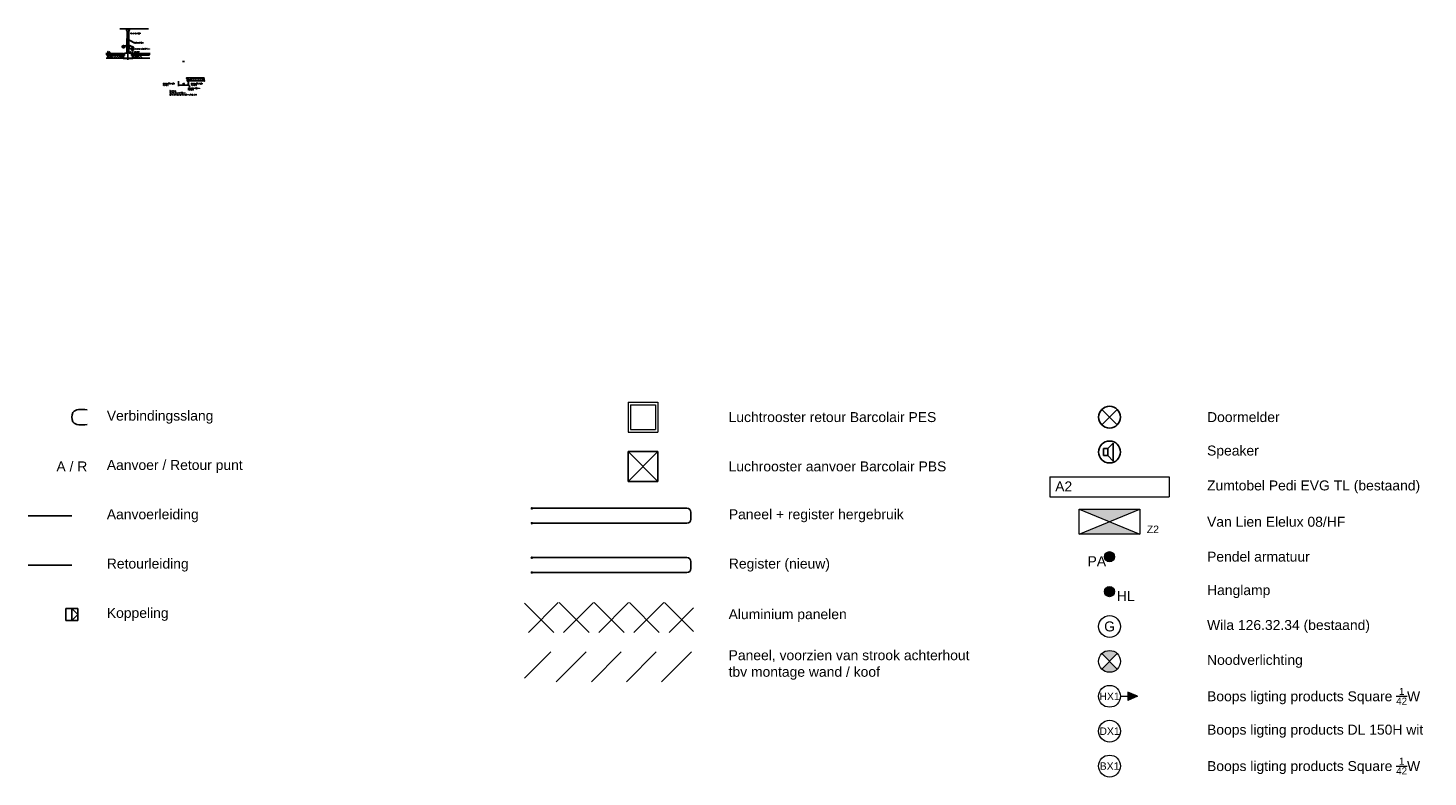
# Model space of a CAD drawing. Extents: x 7383 to 741080, y -570072 to -203000.
# Tile 1 of 43: x 51386 to 65465, y -288268 to -280735. Entities that reach past the tile are written whole.
import ezdxf

# ---------------------------------------------------------------- set-up
doc = ezdxf.new("R2010")
doc.units = 0
doc.header["$LTSCALE"] = 25
for name, color, linetype in [('0010CL', 2, 'CONTINUOUS'), ('0015', 8, 'CONTINUOUS'), ('0020', 7, 'CONTINUOUS'), ('0025', 1, 'CONTINUOUS'), ('0035', 5, 'CONTINUOUS'), ('25', 1, 'CONTINUOUS'), ('50', 3, 'CONTINUOUS'), ('KP-koppelingen', 6, 'CONTINUOUS'), ('KP-leidingen(aanvoer)', 5, 'CONTINUOUS'), ('KP-leidingen(retour)', 1, 'CONTINUOUS'), ('KP-Lucht aanvoer', 6, 'CONTINUOUS'), ('KP-lucht centreline', 2, 'CONTINUOUS'), ('KP-Melders', 3, 'CONTINUOUS'), ('KP-nieuweleiding retour', 1, 'CONTINUOUS'), ('KP-panelen', 1, 'CONTINUOUS'), ('KP-registers', 4, 'CONTINUOUS'), ('KP-slangen', 7, 'CONTINUOUS'), ('KP-tekst', 7, 'CONTINUOUS'), ('STALEN-HOEKANKER', 4, 'CONTINUOUS')]:
    doc.layers.add(name, color=color, linetype=linetype)
for name, color, linetype, lineweight in [('KP-Aluminium', 8, 'CONTINUOUS', 18), ('KP-Lucht retour', 3, 'CONTINUOUS', 18), ('KP-Registers-nieuw', 3, 'CONTINUOUS', 25), ('KP-Verlichting', 2, 'CONTINUOUS', 18)]:
    doc.layers.add(name, color=color, linetype=linetype, lineweight=lineweight)
doc.styles.add('arial', font='ARIAL.TTF')
doc.styles.add('VERWOL-1', font='ROMANS.SHX')
pattern_1 = [(105, (0, 0), (-12.07407283, -3.23523806), []), (195, (0, 0), (3.23523806, -12.07407283), [])]

# ---------------------------------------------------------------- blocks, each defined once
blk = doc.blocks.new('Register A')
at = {"layer": 'KP-registers', "linetype": 'Continuous'}
for p, q in [((50, 115), (50, 185)), ((90, 225), (1644, 225)), ((90, 75), (1644, 75))]:
    blk.add_line(p, q, dxfattribs=at)
for centre in [(1650, 225), (1650, 75)]:
    blk.add_circle(centre, 6, dxfattribs=at)
for centre, start, end in [((90, 185), 90, 180), ((90, 115), 180, 270)]:
    blk.add_arc(centre, 40, start, end, dxfattribs=at)
blk = doc.blocks.new('Register A nieuw')
at = {"layer": 'KP-Registers-nieuw', "linetype": 'Continuous'}
for p, q in [((1610, 225), (56, 225)), ((1650, 115), (1650, 185)), ((1610, 75), (56, 75))]:
    blk.add_line(p, q, dxfattribs=at)
for centre in [(50, 225), (50, 75)]:
    blk.add_circle(centre, 6, dxfattribs=at)
for centre, start, end in [((1610, 185), 0, 90), ((1610, 115), 270, 0)]:
    blk.add_arc(centre, 40, start, end, dxfattribs=at)

msp = doc.modelspace()

# ---------------------------------------------------------------- hatches: boundary and pattern name
at = {"layer": 'KP-Aluminium', "linetype": 'Continuous'}
h = msp.add_hatch(dxfattribs=at)
h.set_pattern_fill('ANSI37', color=256, scale=2000, style=0)
h.set_pattern_definition([(45, (-73561.9, -11975.6), (-176.7767, 176.7767), []), (135, (-73561.9, -11975.6), (-176.7767, -176.7767), [])])
h.paths.add_polyline_path([(58079.2, -286514.3), (56379.2, -286514.3), (56379.2, -286814.3), (58079.2, -286814.3)])
at = {"layer": 'KP-nieuweleiding retour', "linetype": 'Continuous'}
h = msp.add_hatch(dxfattribs=at)
h.set_pattern_fill('ANSI31', color=256, scale=2000, style=0)
h.set_pattern_definition([(45, (0, 0), (-176.7767, 176.7767), [])])
h.paths.add_polyline_path([(58079.2, -287010.2), (56379.2, -287010.2), (56379.2, -287310.2), (58079.2, -287310.2)])
at = {"layer": 'KP-panelen', "linetype": 'Continuous'}
h = msp.add_hatch(dxfattribs=at)
h.set_pattern_fill('ANSI37', color=256, scale=100, angle=60)
h.set_pattern_definition(pattern_1)
h.paths.add_polyline_path([(52347.3, -280990.4), (52291.3, -280990.4), (52300.8, -280999.9), (52347.3, -280999.9)])
h.paths.add_polyline_path([(52291.3, -280990.4), (52169.3, -280990.4), (52169.3, -280999.9), (52300.8, -280999.9)])
h = msp.add_hatch(dxfattribs=at)
h.set_pattern_fill('ANSI37', color=256, scale=100, angle=60)
h.set_pattern_definition(pattern_1)
h.paths.add_polyline_path([(52434.6, -280990.4), (52490.6, -280990.4), (52481.1, -280999.9), (52434.6, -280999.9)])
h.paths.add_polyline_path([(52490.6, -280990.4), (52612.5, -280990.4), (52612.5, -280999.9), (52481.1, -280999.9)])
at = {"layer": 'KP-Verlichting', "linetype": 'Continuous'}
h = msp.add_hatch(color=256, dxfattribs=at)
h.paths.add_polyline_path([(61957.8, -285575.9), (62262.5, -285701.6), (62567.2, -285575.9)])
h.paths.add_polyline_path([(62567.2, -285827.3), (62262.5, -285701.6), (61957.8, -285827.3)])
for points in [[(62313.4, -286052.5, 1), (62211.5, -286052.5, 1)], [(62313.4, -286403.4, 1), (62211.5, -286403.4, 1)]]:
    msp.add_hatch(color=256, dxfattribs=at).paths.add_polyline_path(points)
h = msp.add_hatch(color=256, dxfattribs=at)
h.paths.add_polyline_path([(62184.7, -287027.4), (62262.5, -287105.2), (62340.3, -287027.4, 0.4142136)])
h.paths.add_polyline_path([(62184.7, -287183, 0.4142136), (62340.3, -287183), (62262.5, -287105.2)])
h = msp.add_hatch(color=256, dxfattribs=at)
h.paths.add_polyline_path([(62544.4, -287456.1), (62446.6, -287456.1), (62446.6, -287498.2)])
h.paths.add_polyline_path([(62544.4, -287456.1), (62446.6, -287414), (62446.6, -287456.1)])

# ---------------------------------------------------------------- linework, layer by layer
at = {"layer": '0010CL', "linetype": 'Continuous'}
for p, q in [((52390.9, -280735.2), (52390.9, -280755.5)), ((52372.1, -280856.7), (52398.6, -280856.7)), ((52390.9, -281053.7), (52390.9, -280778.2)), ((52406, -280857.9), (52447.4, -280880.7)), ((52176.9, -281018.4), (52183.9, -281011.4)), ((52178.2, -281039.1), (52206, -281011.4)), ((52183.9, -281011.4), (52184.6, -281010.7)), ((52184.6, -281010.7), (52186.9, -281008.3)), ((52199.9, -281039.5), (52228.1, -281011.4)), ((52206, -281011.4), (52206.7, -281010.7)), ((52206.7, -281010.7), (52208.4, -281009)), ((52222.8, -281038.7), (52250.2, -281011.4)), ((52228.1, -281011.4), (52228.8, -281010.7)), ((52228.8, -281010.7), (52230.1, -281009.3)), ((52244.8, -281038.8), (52272.2, -281011.4)), ((52250.2, -281011.4), (52250.9, -281010.7)), ((52250.9, -281010.7), (52252.2, -281009.4)), ((52267, -281038.7), (52294.3, -281011.4)), ((52272.2, -281011.4), (52272.9, -281010.7)), ((52272.9, -281010.7), (52274.5, -281009.2)), ((52294.3, -281011.4), (52295, -281010.7)), ((52295, -281010.7), (52296.8, -281008.9)), ((52306.7, -281021.1), (52319.1, -281008.7)), ((52323.5, -281026.4), (52339, -281010.9)), ((52372.7, -280910), (52403, -280910)), ((52410.4, -280911.3), (52451.8, -280934.1)), ((52475.2, -281021.1), (52462.7, -281008.7)), ((52486.8, -281010.7), (52485, -281008.9)), ((52487.5, -281011.4), (52486.8, -281010.7)), ((52514.8, -281038.7), (52487.5, -281011.4)), ((52508.9, -281010.7), (52507.4, -281009.2)), ((52509.6, -281011.4), (52508.9, -281010.7)), ((52537.1, -281038.8), (52509.6, -281011.4)), ((52290.2, -281037.6), (52306.7, -281021.1)), ((52312.9, -281037.1), (52323.5, -281026.4)), ((52333.8, -281038.2), (52339.4, -281032.6)), ((52448, -281038.2), (52442.4, -281032.6)), ((52469, -281037.1), (52458.3, -281026.4)), ((52491.6, -281037.6), (52475.2, -281021.1)), ((52899.7, -281270.2), (52899.7, -281318.6)), ((52998.3, -281266.7), (52992.7, -281261.1)), ((53008.6, -281254.9), (52993.1, -281239.3)), ((52993.9, -281289.7), (53014.5, -281329.7)), ((52999.7, -281270.2), (52999.7, -281317.2)), ((53019.3, -281265.5), (53008.6, -281254.9)), ((53025.5, -281249.6), (53013, -281237.2)), ((53041.9, -281266.1), (53025.5, -281249.6)), ((53037.1, -281239.2), (53035.3, -281237.4)), ((53037.8, -281239.9), (53037.1, -281239.2)), ((53065.1, -281267.2), (53037.8, -281239.9)), ((53059.2, -281239.2), (53057.7, -281237.6)), ((53059.9, -281239.9), (53059.2, -281239.2)), ((53087.4, -281267.3), (53059.9, -281239.9)), ((53081.3, -281239.2), (53080, -281237.8)), ((53082, -281239.9), (53081.3, -281239.2)), ((53109.3, -281267.2), (53082, -281239.9)), ((53103.4, -281239.2), (53102.1, -281237.8)), ((53104.1, -281239.9), (53103.4, -281239.2)), ((53132.3, -281268), (53104.1, -281239.9)), ((53125.5, -281239.2), (53123.8, -281237.5)), ((53126.2, -281239.9), (53125.5, -281239.2)), ((53154, -281267.6), (53126.2, -281239.9)), ((53147.6, -281239.2), (53145.2, -281236.8)), ((53148.3, -281239.9), (53147.6, -281239.2)), ((53155.3, -281246.8), (53148.3, -281239.9))]:
    msp.add_line(p, q, dxfattribs=at)
at = {"layer": '0010CL', "color": 1, "linetype": 'Continuous'}
for p, q in [((52375.3, -280744.6), (52375.3, -280747.3)), ((52375.3, -280744.6), (52406.5, -280744.6)), ((52375.3, -280746.2), (52406.5, -280746.2)), ((52376.8, -280754), (52381.1, -280762.9)), ((52379.7, -280763.5), (52378.4, -280760.9)), ((52378.4, -280760.9), (52379.7, -280763.5)), ((52382.8, -280777.1), (52382.8, -280899.2)), ((52384.4, -280777.1), (52384.4, -280898)), ((52397.5, -280777.1), (52397.5, -280895.1)), ((52399, -280777.1), (52399, -280895.2)), ((52400.8, -280762.9), (52405.1, -280754)), ((52402.2, -280763.5), (52403.4, -280760.9)), ((52406.5, -280744.6), (52406.5, -280747.4)), ((52382.8, -280903.1), (52382.8, -280899.2)), ((52382.8, -280903.1), (52382.8, -280925.9)), ((52382.8, -280925.9), (52399, -280925.9)), ((52384.4, -280901.9), (52384.4, -280898)), ((52384.4, -280901.9), (52384.4, -280925.9)), ((52397.5, -280895.1), (52397.5, -280898.2)), ((52397.5, -280898.2), (52397.5, -280925.9)), ((52399, -280895.2), (52399, -280898.4)), ((52399, -280898.4), (52399, -280925.9))]:
    msp.add_line(p, q, dxfattribs=at)
at = {"layer": '0010CL', "color": 3, "linetype": 'Continuous'}
msp.add_line((52380.9, -280750.1), (52400.9, -280750.1), dxfattribs=at)
at = {"layer": '0010CL', "color": 2, "linetype": 'Continuous'}
for p, q in [((52387.2, -280860.9), (52394.7, -280860.9)), ((52390.9, -280864.6), (52390.9, -280857.1)), ((52387.2, -280902.1), (52394.7, -280902.1)), ((52390.9, -280905.9), (52390.9, -280898.4))]:
    msp.add_line(p, q, dxfattribs=at)
at = {"layer": '0010CL', "color": 1, "linetype": 'Continuous'}
for centre in [(52390.9, -280860.9), (52390.9, -280902.1)]:
    msp.add_circle(centre, 3.12, dxfattribs=at)
at = {"layer": '0010CL', "color": 3, "linetype": 'Continuous'}
for centre, radius in [((52346.2, -280922.1), 11), ((52346.2, -280922.1), 10), ((52436.6, -280946.4), 11), ((52436.6, -280946.4), 10)]:
    msp.add_circle(centre, radius, dxfattribs=at)
at = {"layer": '0010CL', "color": 1, "linetype": 'Continuous'}
for centre, radius, start, end in [((52406.5, -280747.3), 31.2, 180, 205.79603), ((52406.5, -280747.3), 31.2, 180, 180.46435), ((52390.3, -280747.4), 15, 180.46435, 205.79603), ((52351.5, -280777.1), 31.2, 0, 25.79603), ((52351.5, -280777.1), 32.8, 0, 25.79603), ((52430.3, -280777.1), 32.8, 154.20397, 180), ((52430.3, -280777.1), 31.2, 154.20397, 180), ((52375.3, -280747.3), 31.2, 334.20397, 0), ((52391.5, -280747.4), 15, 334.20397, 0)]:
    msp.add_arc(centre, radius, start, end, dxfattribs=at)
at = {"layer": '0010CL', "linetype": 'Continuous'}
for centre in [(52398.6, -280879.1), (52403.1, -280932.5)]:
    msp.add_arc(centre, 22.5, 70.87109, 90.08536, dxfattribs=at)
for points in [[(52176, -281007.9), (52218.9, -281009.2), (52285.3, -281009), (52324.4, -281008.7), (52335.1, -281008.8), (52338.3, -281009.6), (52338.9, -281015.1), (52339.1, -281026.7), (52339.4, -281033.7), (52338, -281038.1), (52334.9, -281038.3), (52260.2, -281038.9), (52214.1, -281038.9), (52180.7, -281039.4), (52170.9, -281038.1)], [(52605.9, -281007.9), (52562.9, -281009.2), (52496.6, -281009), (52457.4, -281008.7), (52446.7, -281008.8), (52443.5, -281009.6), (52443, -281015.1), (52442.8, -281026.7), (52442.4, -281033.7), (52443.9, -281038.1), (52446.9, -281038.3), (52521.6, -281038.9), (52567.7, -281038.9), (52601.1, -281039.4), (52611, -281038.1)], [(53156.2, -281236.4), (53113.2, -281237.7), (53046.9, -281237.5), (53007.7, -281237.2), (52997, -281237.3), (52993.8, -281238), (52993.3, -281243.6), (52993.1, -281255.2), (52992.7, -281262.2), (52994.2, -281266.6), (52997.2, -281266.8), (53071.9, -281267.3), (53118, -281267.3), (53151.5, -281267.9), (53161.3, -281266.6)], [(53156.2, -281236.4), (53156.6, -281239.2), (53156.8, -281239.9), (53155.2, -281247.5), (53157, -281256.1), (53157.7, -281263.2), (53161.3, -281266.4), (53161.4, -281268.5), (53162.4, -281269.2)]]:
    msp.add_spline(points, degree=3, dxfattribs=at)
msp.add_solid([(52991.7, -281290.9), (52987.1, -281276.4), (52996.2, -281288.6)], dxfattribs=at)
at = {"layer": '0015', "linetype": 'Continuous'}
for p, q in [((52291.3, -280990.4), (52315.6, -281014.7)), ((52315.6, -281014.7), (52338.9, -281014.7)), ((52466.2, -281014.7), (52442.9, -281014.7)), ((52490.6, -280990.4), (52466.2, -281014.7)), ((52957.8, -281072.7), (52941.6, -281072.7)), ((53020.2, -281254.9), (52993.1, -281254.9)), ((53035.9, -281239.2), (53020.2, -281254.9)), ((53035.2, -281239.9), (53156.8, -281239.9)), ((53157, -281239.2), (53035.9, -281239.2))]:
    msp.add_line(p, q, dxfattribs=at)
at = {"layer": '0015', "color": 2, "linetype": 'Continuous'}
msp.add_line((52904.7, -281309.7), (52994.7, -281309.7), dxfattribs=at)
for points in [[(52904.7, -281308.8), (52904.7, -281310.5), (52899.7, -281309.7)], [(52994.7, -281308.8), (52994.7, -281310.5), (52999.7, -281309.7)]]:
    msp.add_solid(points, dxfattribs=at)
at = {"layer": '0025', "linetype": 'Continuous'}
for p, q in [((52979.7, -281237.2), (52979.7, -281243.2)), ((52980.7, -281242.9), (52980.7, -281237.2)), ((52980.7, -281244.2), (52981.2, -281244.2)), ((52981, -281243.2), (52981, -281243.2)), ((52981.2, -281241.2), (52981.2, -281242.9)), ((52982.2, -281241.2), (52981.2, -281241.2)), ((52985.7, -281235.2), (52981.7, -281235.2)), ((52981.7, -281236.2), (52985.7, -281236.2)), ((52982.2, -281243.2), (52982.2, -281241.2)), ((52986.7, -281237.2), (52986.7, -281268.2)), ((52987.7, -281268.2), (52987.7, -281237.2)), ((52998.7, -281269.2), (52988.7, -281269.2)), ((52988.7, -281270.2), (52998.8, -281270.2))]:
    msp.add_line(p, q, dxfattribs=at)
for centre, radius, start, end in [((52981.7, -281237.2), 2, 90, 180), ((52980.7, -281243.2), 1, 180, 270), ((52981.7, -281237.2), 1, 90, 180), ((52981, -281242.9), 0.25, 180, 270), ((52981, -281242.9), 0.25, 270, 0), ((52981.2, -281243.2), 1, 270, 0), ((52985.7, -281237.2), 2, 0, 90), ((52985.7, -281237.2), 1, 0, 90), ((52988.7, -281268.2), 2, 180, 270), ((52988.7, -281268.2), 1, 180, 270), ((52998.7, -281270.2), 1, 270, 90)]:
    msp.add_arc(centre, radius, start, end, dxfattribs=at)
at = {"layer": '0035', "linetype": 'Continuous'}
for p, q in [((52379.9, -280851.8), (52378, -280851.8)), ((52378, -280851.8), (52378, -280861.5)), ((52379.9, -280861.5), (52378, -280861.5)), ((52379.9, -280840.4), (52379.9, -280901.4)), ((52379.9, -280861.5), (52379.9, -280851.8)), ((52379.9, -280855.7), (52398.6, -280855.7)), ((52379.9, -280855.7), (52379.9, -280857.7)), ((52379.9, -280857.7), (52398.6, -280857.7)), ((52381.5, -280840.4), (52381.5, -280900.2)), ((52399.6, -280840.4), (52399.6, -280895.3)), ((52401.2, -280840.4), (52401.2, -280895.4)), ((52405.5, -280858.8), (52439.8, -280877.7)), ((52406.5, -280857), (52440.8, -280875.9)), ((52440.8, -280875.9), (52439.8, -280877.7)), ((52439.8, -280877.7), (52443.6, -280878.6)), ((52440.8, -280875.9), (52443.6, -280878.6)), ((52348.9, -281001.8), (52343.5, -281001.8)), ((52343.5, -281001.8), (52343.5, -281037.7)), ((52344.9, -281001.8), (52344.9, -281037.7)), ((52344.9, -281001.8), (52344.9, -281037.7)), ((52348.9, -281001.8), (52344.9, -281001.8)), ((52344.9, -281001.8), (52344.9, -281037.7)), ((52348.9, -281001.8), (52344.9, -281001.8)), ((52348.9, -281013.2), (52348.9, -281001.8)), ((52348.9, -281013.2), (52348.9, -281001.8)), ((52348.9, -281013.2), (52348.9, -281001.8)), ((52356.9, -281013.2), (52348.9, -281013.2)), ((52356.9, -280990.2), (52356.9, -281013.2)), ((52373.7, -280988.2), (52358.9, -280988.2)), ((52378.2, -280905.2), (52376.2, -280905.2)), ((52376.2, -280905.2), (52376.2, -280914.9)), ((52378.2, -280914.9), (52376.2, -280914.9)), ((52378.2, -280914.9), (52378.2, -280905.2)), ((52378.2, -280909), (52403, -280909)), ((52378.2, -280909), (52378.2, -280911)), ((52378.2, -280911), (52403, -280911)), ((52379.9, -280905.3), (52379.9, -280901.4)), ((52379.9, -280913.7), (52379.9, -280904)), ((52379.9, -280905.3), (52379.9, -280982)), ((52379.9, -280907.8), (52379.9, -280909.8)), ((52381.5, -280904.1), (52381.5, -280900.2)), ((52381.5, -280904.1), (52381.5, -280971.4)), ((52399.6, -280895.3), (52399.6, -280898.4)), ((52399.6, -280898.4), (52399.6, -280974.2)), ((52401.2, -280895.4), (52401.2, -280898.5)), ((52401.2, -280898.5), (52401.2, -280982)), ((52408.2, -280988.2), (52423, -280988.2)), ((52409.9, -280912.2), (52444.2, -280931)), ((52410.9, -280910.4), (52445.2, -280929.3)), ((52425, -280990.2), (52425, -281013.2)), ((52425, -281013.2), (52433, -281013.2)), ((52433, -281001.8), (52438.3, -281001.8)), ((52433, -281013.2), (52433, -281001.8)), ((52433, -281001.8), (52437, -281001.8)), ((52433, -281013.2), (52433, -281001.8)), ((52433, -281001.8), (52437, -281001.8)), ((52433, -281013.2), (52433, -281001.8)), ((52437, -281001.8), (52437, -281037.7)), ((52437, -281001.8), (52437, -281037.7)), ((52437, -281001.8), (52437, -281037.7)), ((52438.3, -281001.8), (52438.3, -281037.7)), ((52445.2, -280929.3), (52444.2, -280931)), ((52444.2, -280931), (52448, -280932)), ((52445.2, -280929.3), (52448, -280932)), ((52343.5, -281037.7), (52390.9, -281037.7)), ((52354.1, -281037.7), (52390.9, -281037.7)), ((52354.1, -281037.7), (52390.9, -281037.7)), ((52427.7, -281037.7), (52390.9, -281037.7)), ((52438.3, -281037.7), (52390.9, -281037.7)), ((52427.7, -281037.7), (52390.9, -281037.7)), ((52427.7, -281037.7), (52390.9, -281037.7)), ((52938.7, -281072.7), (52941.6, -281072.7)), ((52957.8, -281072.7), (52960, -281072.7))]:
    msp.add_line(p, q, dxfattribs=at)
at = {"layer": '0035', "color": 2, "linetype": 'Continuous'}
for p, q in [((52383.4, -280853.4), (52398.4, -280853.4)), ((52390.9, -280860.9), (52390.9, -280845.9)), ((52384.1, -280950.8), (52399.1, -280950.8)), ((52391.6, -280958.3), (52391.6, -280943.3))]:
    msp.add_line(p, q, dxfattribs=at)
at = {"layer": '0035', "linetype": 'Continuous'}
for centre, radius, start, end in [((52398.6, -280878.9), 23.2, 70.26314, 90.08363), ((52398.6, -280879.4), 21.8, 71.56571, 90.08685), ((52358.9, -280990.2), 2, 90, 180), ((52373.7, -280982), 6.25, 270, 0), ((52407.4, -280982), 6.25, 180, 270), ((52403.1, -280932.3), 23.2, 70.26314, 90.08363), ((52403.1, -280932.8), 21.8, 71.56571, 90.08685), ((52423, -280990.2), 2, 0, 90)]:
    msp.add_arc(centre, radius, start, end, dxfattribs=at)
for points in [[(52381.5, -280971.4), (52381.5, -280976), (52381, -280981.7), (52380.5, -280984.1), (52378.9, -280986.8), (52373.7, -280988.2)], [(52399.6, -280971.4), (52399.7, -280976), (52400.1, -280981.7), (52400.6, -280984.1), (52402.2, -280986.8), (52407.4, -280988.2)]]:
    msp.add_spline(points, degree=3, dxfattribs=at)
at = {"layer": '25', "linetype": 'Continuous'}
for p, q in [((52332.4, -280914.8), (52333.4, -280914.8)), ((52332.4, -280921.2), (52332.4, -280914.8)), ((52333.4, -280921.2), (52333.4, -280914.8)), ((52378.9, -280914.8), (52358.9, -280914.8)), ((52359, -280920.2), (52359, -280914.8)), ((52359.9, -280921.2), (52359.9, -280915.8)), ((52402, -280915.8), (52359.9, -280915.8)), ((52379.9, -280907.8), (52378.9, -280907.8)), ((52378.9, -280907.8), (52378.9, -280914.8)), ((52379.9, -280907.8), (52379.9, -280914.8)), ((52402, -280914.8), (52379.9, -280914.8)), ((52403, -280907.8), (52402, -280907.8)), ((52402, -280907.8), (52402, -280914.8)), ((52402, -280915.8), (52402, -280940.8)), ((52422, -280940.8), (52402, -280940.8)), ((52403, -280907.8), (52403, -280939.8)), ((52423, -280939.8), (52403, -280939.8)), ((52422, -280946.2), (52422, -280940.8)), ((52423, -280939.8), (52423, -280945.2)), ((52450.5, -280939.8), (52449.5, -280939.8)), ((52449.5, -280946.2), (52449.5, -280939.8)), ((52450.5, -280946.2), (52450.5, -280939.8))]:
    msp.add_line(p, q, dxfattribs=at)
for centre, radius, start, end in [((52346.2, -280921.2), 13.8, 180, 0), ((52346.2, -280921.1), 12.8, 180.16921, 4.31588), ((52436.2, -280945.7), 14.3, 182.04606, 357.95394), ((52436.3, -280945.7), 13.2, 177.78995, 357.88148)]:
    msp.add_arc(centre, radius, start, end, dxfattribs=at)
at = {"layer": '50', "linetype": 'Continuous'}
msp.add_line((52309.4, -280744.6), (52595.8, -280744.6), dxfattribs=at)
at = {"layer": 'KP-koppelingen', "linetype": 'Continuous'}
for p, q in [((51766, -286571.8), (51887.7, -286571.8)), ((51766, -286571.8), (51766, -286693.4)), ((51887.7, -286632.6), (51826.9, -286571.8)), ((51826.9, -286571.8), (51826.9, -286693.4)), ((51826.9, -286693.4), (51887.7, -286632.6)), ((51887.7, -286571.8), (51887.7, -286693.4)), ((51766, -286693.4), (51887.7, -286693.4))]:
    msp.add_line(p, q, dxfattribs=at)
at = {"layer": 'KP-leidingen(aanvoer)', "linetype": 'Continuous'}
msp.add_line((51826.9, -285640.8), (51385.6, -285640.8), dxfattribs=at)
at = {"layer": 'KP-leidingen(retour)', "linetype": 'Continuous'}
msp.add_line((51826.9, -286136.7), (51385.6, -286136.7), dxfattribs=at)
at = {"layer": 'KP-Lucht aanvoer', "linetype": 'Continuous'}
for p, q in [((57420.5, -284994.8), (57420.5, -285294.8)), ((57420.5, -284994.8), (57720.5, -284994.8)), ((57420.5, -285294.8), (57720.5, -284994.8)), ((57420.5, -284994.8), (57720.5, -285294.8)), ((57720.5, -284994.8), (57720.5, -285294.8)), ((57420.5, -285294.8), (57720.5, -285294.8))]:
    msp.add_line(p, q, dxfattribs=at)
at = {"layer": 'KP-lucht centreline', "linetype": 'Continuous'}
for p, q in [((52359.8, -280921.2), (52332.5, -280921.2)), ((52346.2, -280907.5), (52346.2, -280934.8)), ((52450.3, -280946.4), (52423, -280946.4)), ((52436.6, -280932.7), (52436.6, -280960.1))]:
    msp.add_line(p, q, dxfattribs=at)
at = {"layer": 'KP-Lucht retour', "linetype": 'Continuous'}
for p, q in [((57420.5, -284498.9), (57420.5, -284798.9)), ((57420.5, -284498.9), (57720.5, -284498.9)), ((57445.5, -284523.9), (57445.5, -284773.9)), ((57445.5, -284523.9), (57695.5, -284523.9)), ((57695.5, -284523.9), (57695.5, -284773.9)), ((57720.5, -284498.9), (57720.5, -284798.9)), ((57420.5, -284798.9), (57720.5, -284798.9)), ((57445.5, -284773.9), (57695.5, -284773.9))]:
    msp.add_line(p, q, dxfattribs=at)
at = {"layer": 'KP-Melders', "linetype": 'Continuous'}
for p, q in [((62184.7, -284726.7), (62340.3, -284571.1)), ((62184.7, -284571.1), (62340.3, -284726.7)), ((62245.6, -284965.4), (62297.7, -284910)), ((62297.7, -284910), (62297.7, -285090.7)), ((62202.6, -284965.4), (62245.6, -284965.4)), ((62202.6, -284965.4), (62202.6, -285035.4)), ((62202.6, -285035.4), (62245.6, -285035.4)), ((62202.6, -285035.4), (62245.6, -285035.4)), ((62245.6, -284965.4), (62245.6, -285035.4)), ((62245.6, -285035.4), (62297.7, -285090.7))]:
    msp.add_line(p, q, dxfattribs=at)
for centre in [(62262.5, -284648.9), (62262.5, -284999.8)]:
    msp.add_circle(centre, 110, dxfattribs=at)
at = {"layer": 'KP-panelen', "linetype": 'Continuous'}
for p, q in [((52347.3, -280990.4), (52169.3, -280990.4)), ((52347.3, -280999.9), (52169.3, -280999.9)), ((52340.9, -281002.6), (52340.9, -281038.6)), ((52342.2, -281002.6), (52342.2, -281038.6)), ((52342.9, -281000.6), (52350.9, -281000.6)), ((52342.9, -281001.8), (52350.9, -281001.8)), ((52347.3, -280990.4), (52347.3, -280999.9)), ((52350.9, -281000.6), (52350.9, -281001.8)), ((52430.9, -281000.6), (52430.9, -281001.8)), ((52430.9, -281000.6), (52438.9, -281000.6)), ((52438.9, -281000.6), (52430.9, -281000.6)), ((52430.9, -281000.6), (52430.9, -281001.8)), ((52430.9, -281001.8), (52438.9, -281001.8)), ((52438.9, -281001.8), (52430.9, -281001.8)), ((52434.6, -280990.4), (52612.5, -280990.4)), ((52434.6, -280990.4), (52434.6, -280999.9)), ((52434.6, -280999.9), (52612.5, -280999.9)), ((52439.7, -281002.6), (52439.7, -281038.6)), ((52439.7, -281002.6), (52439.7, -281038.6)), ((52440.9, -281002.6), (52440.9, -281038.6)), ((52440.9, -281002.6), (52440.9, -281038.6)), ((52342.9, -281039.3), (52438.9, -281039.3)), ((52438.9, -281039.3), (52342.9, -281039.3)), ((52342.9, -281040.6), (52438.9, -281040.6)), ((52438.9, -281040.6), (52342.9, -281040.6))]:
    msp.add_line(p, q, dxfattribs=at)
for centre, radius, start, end in [((52342.9, -281002.6), 2, 90, 180), ((52342.9, -281002.6), 0.75, 90, 180), ((52438.9, -281002.6), 2, 0, 90), ((52438.9, -281002.6), 2, 0, 90), ((52438.9, -281002.6), 0.75, 0, 90), ((52438.9, -281002.6), 0.75, 0, 90), ((52342.9, -281038.6), 2, 180, 270), ((52342.9, -281038.6), 0.75, 180, 270), ((52438.9, -281038.6), 2, 270, 0), ((52438.9, -281038.6), 0.75, 270, 0), ((52438.9, -281038.6), 2, 270, 0), ((52438.9, -281038.6), 0.75, 270, 0)]:
    msp.add_arc(centre, radius, start, end, dxfattribs=at)
at = {"layer": 'KP-slangen', "linetype": 'Continuous'}
msp.add_spline([(51979.7, -284573.7), (51838, -284602.5), (51838, -284695.3), (51979.7, -284723.7)], degree=3, dxfattribs=at)
at = {"layer": 'KP-Verlichting', "linetype": 'Continuous'}
for p, q in [((61662.5, -285250.7), (62862.5, -285250.7)), ((61662.5, -285250.7), (61662.5, -285450.7)), ((62862.5, -285250.7), (62862.5, -285450.7)), ((61662.5, -285450.7), (62862.5, -285450.7)), ((61957.8, -285575.9), (62567.2, -285575.9)), ((61957.8, -285827.3), (61957.8, -285575.9)), ((61957.8, -285827.3), (62567.2, -285575.9)), ((61957.8, -285575.9), (62567.2, -285827.3)), ((62567.2, -285575.9), (62567.2, -285827.3)), ((62567.2, -285827.3), (61957.8, -285827.3)), ((62340.3, -287183), (62184.7, -287027.4)), ((62184.7, -287183), (62340.3, -287027.4)), ((62372.5, -287456.1), (62544.4, -287456.1)), ((62544.4, -287456.1), (62446.6, -287414)), ((62446.6, -287414), (62446.6, -287498.2)), ((62544.4, -287456.1), (62446.6, -287498.2))]:
    msp.add_line(p, q, dxfattribs=at)
for centre, radius in [((62262.5, -286052.5), 51), ((62262.5, -286403.4), 51), ((62262.5, -286754.3), 110), ((62262.5, -287105.2), 110), ((62262.5, -287456.1), 110), ((62262.5, -287807), 110), ((62262.5, -288157.9), 110)]:
    msp.add_circle(centre, radius, dxfattribs=at)
at = {"layer": 'STALEN-HOEKANKER', "color": 8}
msp.add_circle((52390.9, -280853.4), 3.75, dxfattribs=at)
at = {"layer": 'STALEN-HOEKANKER', "color": 5}
msp.add_circle((52391.6, -280950.8), 3.75, dxfattribs=at)

# ---------------------------------------------------------------- block references
at = {"layer": 'KP-registers', "linetype": 'Continuous', "xscale": -1}
msp.add_blockref('Register A', (58101.8, -285790.8), dxfattribs=at)
at = {"layer": 'KP-Registers-nieuw', "linetype": 'Continuous'}
msp.add_blockref('Register A nieuw', (56401.8, -286286.7), dxfattribs=at)

# ---------------------------------------------------------------- texts
at = {"layer": '0020', "color": 7, "style": 'VERWOL-1'}
for s, height, p in [('Nonius bovendeel', 8.712, (52413.6, -280793.2)), ('Buigspijker (2x)', 8.712, (52449.8, -280886.6)), ('Gips', 8.71, (52184.7, -280980.7)), ('Isolatie', 8.71, (52184.7, -281029.1)), ('Nonius onderdeel', 8.712, (52403.3, -280979.7)), ('Koperleiding %%C22/%%C15mm', 8.712, (52457.7, -280949.7)), ('Paneel (600x1920)', 8.712, (52743.7, -281298.7)), ('100', 8.71, (52938.4, -281303.1)), ('Paneel (600x1920)', 8.712, (53026.2, -281298.7)), ('Ral 9010', 8.71, (52743.7, -281314.5)), ('Ophanging:', 8.71, (52810.8, -281373.5)), ('Hart op hart max 800mm', 8.712, (52810.8, -281392.2)), ('Eerste afhangpunt, max 400mm uit de wand', 8.712, (52810.8, -281410.9)), ('Bandraster 100mm', 8.712, (52995.9, -281346)), ('Ral 9010', 8.71, (52995.9, -281360.2)), ('Ral 9010', 8.71, (53026.2, -281314.5))]:
    msp.add_text(s, height=height, dxfattribs=at).set_placement(p)
at = {"layer": 'KP-tekst', "linetype": 'Continuous', "insert": (51826.9, -285144.8), "char_height": 100, "attachment_point": 5, "style": 'arial'}
msp.add_mtext('\\A1;A / R', dxfattribs=at)
at = {"layer": 'KP-Verlichting', "linetype": 'Continuous', "style": 'arial'}
for s, insert, char_height, attachment_point in [('\\A1;Verbindingsslang', (52178.2, -284648.9), 100, 4), ('\\A1;Luchtrooster retour Barcolair PES', (58431.2, -284648.9), 100, 4), ('\\A1;Doormelder', (63242.9, -284648.9), 100, 4), ('\\A1;Speaker', (63242.9, -284999.8), 100, 4), ('\\A1;Aanvoer / Retour punt', (52178.2, -285144.8), 100, 4), ('\\A1;Luchrooster aanvoer Barcolair PBS', (58431.2, -285144.8), 100, 4), ('\\A1;A2', (61801.1, -285345.6), 100, 5), ('\\A1;Zumtobel Pedi EVG TL (bestaand)', (63242.9, -285350.7), 100, 4), ('\\A1;Aanvoerleiding', (52178.2, -285640.8), 100, 4), ('\\A1;Paneel + register hergebruik', (58433.7, -285640.8), 100, 4), ('\\A1;Van Lien Elelux 08/HF', (63242.9, -285701.6), 100, 4), ('\\A1;Z2', (62698.1, -285776.9), 75, 5), ('\\A1;Retourleiding', (52178.2, -286136.7), 100, 4), ('\\A1;Register (nieuw)', (58433.7, -286136.7), 100, 4), ('\\A1;PA', (62134.1, -286097.7), 100, 5), ('\\A1;Pendel armatuur', (63242.9, -286052.5), 100, 4), ('\\A1;Hanglamp', (63242.9, -286403.4), 100, 4), ('\\A1;HL', (62425.2, -286448.6), 100, 5), ('\\A1;Koppeling', (52178.2, -286632.6), 100, 4), ('\\A1;Aluminium panelen', (58431.2, -286645.6), 100, 4), ('\\A1;G', (62262.5, -286754.3), 100, 5), ('\\A1;Wila 126.32.34 (bestaand)', (63242.9, -286754.3), 100, 4), ('\\A1;Paneel, voorzien van strook achterhout\\Ptbv montage wand / koof', (58431.2, -287141.5), 100, 4), ('\\A1;Noodverlichting', (63242.9, -287105.2), 100, 4), ('\\A1;HX1', (62262.5, -287456.1), 75, 5), ('\\A1;Boops ligting products Square {\\H0.7x;\\S1/42;}W', (63242.9, -287456.1), 100, 4), ('\\A1;DX1', (62262.5, -287807), 75, 5), ('\\A1;Boops ligting products DL 150H wit', (63242.9, -287807), 100, 4), ('\\A1;BX1', (62262.5, -288157.9), 75, 5), ('\\A1;Boops ligting products Square {\\H0.7x;\\S1/42;}W', (63242.9, -288157.9), 100, 4)]:
    msp.add_mtext(s, dxfattribs=dict(at, insert=insert, char_height=char_height, attachment_point=attachment_point))

doc.saveas('drawing.dxf')
